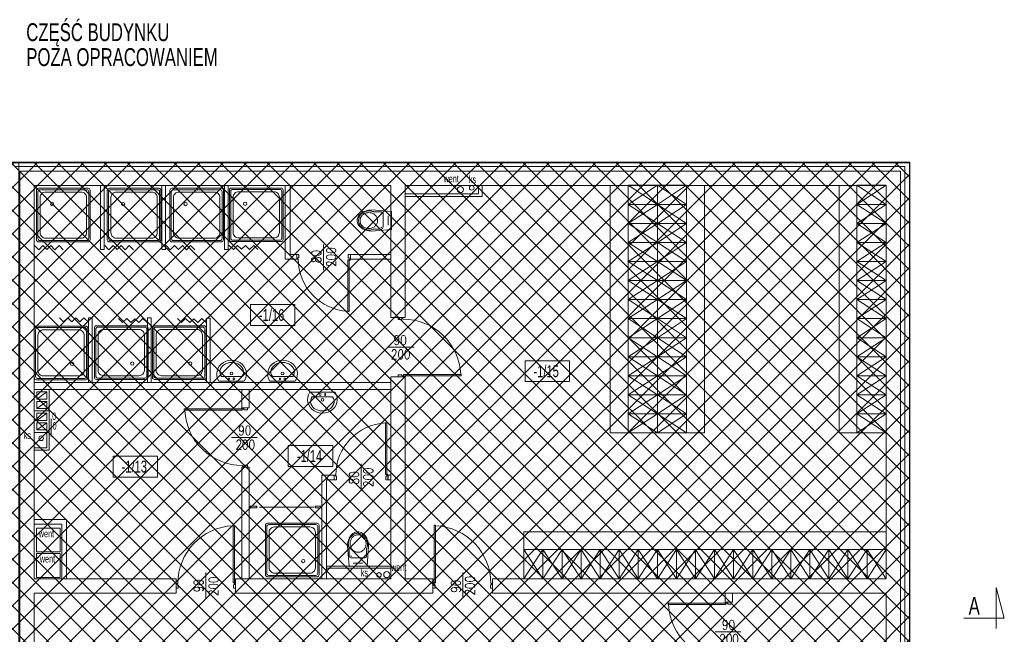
# Model space of a CAD drawing. Header units: millimetres. Extents: x 6354466 to 6508314, y -1889048 to -1342748.
# Tile 13 of 134: x 6413430 to 6429959, y -1854656 to -1844330. Entities that reach past the tile are written whole.
import ezdxf
from ezdxf.enums import TextEntityAlignment as Align

# ---------------------------------------------------------------- set-up
doc = ezdxf.new("R2010")
doc.units = ezdxf.units.MM
for name, color, linetype, lineweight in [('kominy', 162, 'Continuous', 13), ('L-1', 10, 'Continuous', 30), ('L-2', 167, 'Continuous', 13), ('L-3', 10, 'Continuous', 18), ('L-4', 92, 'Continuous', 20), ('L-5', 152, 'Continuous', 9), ('L-6', 6, 'Continuous', 5), ('L-DIM', 252, 'Continuous', 5), ('L-DRZWI', 146, 'Continuous', 13), ('L-HATCH', 252, 'Continuous', 5), ('L-hatch ociepl', 252, 'Continuous', 5), ('L-OPIS', 142, 'Continuous', 9), ('WYPOSAŻENIE', 251, 'Continuous', 9)]:
    doc.layers.add(name, color=color, linetype=linetype, lineweight=lineweight)
doc.styles.add('125', font='cdmsimpl.shx', dxfattribs={"width": 0.7, "height": 125})
doc.styles.add('160', font='simplex.shx', dxfattribs={"width": 0.8, "height": 160})
doc.styles.add('200', font='cdmsimpl.shx', dxfattribs={"width": 0.7, "height": 200})
doc.styles.add('250', font='cdmsimpl.shx', dxfattribs={"width": 0.7, "height": 250})
doc.styles.add('CDM', font='cdmsimpl.shx', dxfattribs={"width": 0.8, "bigfont": 'cdmbigpl.shx'})
doc.linetypes.add('BATTING', pattern='A,0.00254,-2.54,[134,ltypeshp.shx,S=2.54,R=0,X=-2.54,Y=0],-5.08,[134,ltypeshp.shx,S=2.54,R=180,X=2.54,Y=0],-2.54', length=10.16254)
doc.linetypes.add('ZIGZAG', pattern='A,0.00254,-5.08,[131,ltypeshp.shx,S=5.08,R=0,X=-5.08,Y=0],-10.16,[131,ltypeshp.shx,S=5.08,R=180,X=5.08,Y=0],-5.08', length=20.32254)

# ---------------------------------------------------------------- blocks, each defined once
blk = doc.blocks.new('ubi012_r')
for p, q in [((-2.3, 33.2), (0, 0)), ((33.1, 33.2), (30.3, 0)), ((0.9, 16.8), (0.9, 29.4)), ((30.2, 29.2), (30.2, 16.8)), ((30.3, 0), (0, 0)), ((27.1, 13.8), (3.9, 13.8)), ((15.4, 5.1), (7.5, 5.1)), ((15.4, 5.1), (23.3, 5.1))]:
    blk.add_line(p, q)
for centre in [(3.9, 16.8), (27.1, 16.8)]:
    blk.add_circle(centre, 0.506)
for centre, radius, start, end in [((20.8, 37.1), 22.3, 133.1777, 154.6258), ((16.6, 38.4), 17, 126.5259, 148.9267), ((16.1, 38.7), 14.2, 126.5259, 148.9267), ((16.2, 42), 15.5, 105.9445, 133.2542), ((15.6, 39.7), 15.4, 102.4946, 126.4967), ((15.3, 39.9), 12.8, 102.4946, 126.4967), ((15.4, 44.4), 13, 74.6148, 105.3852), ((15.5, 40.4), 14.7, 77.6333, 102.3667), ((15.2, 40.4), 12.2, 77.6333, 102.3667), ((15, 39.9), 12.8, 53.5033, 77.5054), ((15.3, 39.7), 15.4, 53.5033, 77.5054), ((14.6, 42), 15.5, 46.7458, 74.0555), ((14.2, 38.7), 14.2, 31.0733, 53.4741), ((14.3, 38.4), 17, 31.0733, 53.4741), ((10, 37.1), 22.3, 25.3742, 46.8223), ((30.8, 33.2), 33.1, 171.7845, 180.1077), ((27.5, 33.8), 29.8, 154.3733, 172.0149), ((18.8, 37.3), 19.5, 169.767, 190.233), ((18.1, 37.5), 18.8, 148.867, 169.8645), ((15.6, 36.6), 16.2, 189.6364, 202.7205), ((18, 37.8), 16.2, 169.767, 190.233), ((17.4, 38), 15.6, 148.867, 169.8645), ((17.4, 37.7), 15.6, 190.1355, 211.133), ((13, 38), 15.6, 10.1355, 31.133), ((13, 37.7), 15.6, 328.867, 349.8645), ((12.4, 37.8), 16.2, 0, 10.233), ((12.4, 37.8), 16.2, 349.767, 0), ((12.8, 37.5), 18.8, 10.1355, 31.133), ((3.2, 33.8), 29.8, 7.9851, 25.6267), ((-13.9, 43.3), 46.1, 343.1585, 348.2524), ((12.1, 37.3), 19.5, 0, 10.233), ((12.1, 37.3), 19.5, 349.767, 0), ((-0.1, 33.2), 33.1, 0, 8.2155), ((-1.7, 29.4), 2.53, 0, 22.7205), ((3.9, 16.8), 3.03, 180, 270), ((16.1, 37), 14.2, 211.0733, 233.4741), ((15.3, 35.8), 12.8, 233.5033, 257.5054), ((15.2, 35.3), 12.2, 257.6333, 282.3667), ((15, 35.8), 12.8, 282.4946, 306.4967), ((14.2, 37), 14.2, 306.5259, 328.9267), ((27.1, 16.8), 3.03, 270, 0), ((32.7, 29.2), 2.53, 163.1585, 180)]:
    blk.add_arc(centre, radius, start, end)
blk = doc.blocks.new('umywal04')
at = {"flags": 128}
for points in [[(0, 0), (-2.4, -4.4), (-3.7, -9.1), (-4.1, -13.9), (-3.5, -18.7), (-1.8, -23.4), (0.7, -27.6), (4.2, -31.3), (8.3, -34.4), (13, -36.6), (18.1, -38), (23.4, -38.5), (28.7, -38), (33.8, -36.6), (38.5, -34.4), (42.6, -31.3), (46.1, -27.6), (48.6, -23.4), (50.3, -18.7), (50.9, -13.9), (50.5, -9.1), (49.2, -4.4), (46.8, 0)], [(4.3, -8.4), (2.7, -11.4), (1.8, -14.6), (1.7, -17.9), (2.3, -21.2), (3.7, -24.3), (5.8, -27.2), (8.5, -29.6), (11.7, -31.6), (15.3, -33.1), (19.3, -34.1), (23.3, -34.4), (27.4, -34.1), (31.3, -33.1), (34.9, -31.6), (38.1, -29.6), (40.8, -27.2), (42.9, -24.3), (44.3, -21.2), (44.9, -17.9), (44.8, -14.6), (43.9, -11.4), (42.3, -8.4)]]:
    blk.add_lwpolyline(points, dxfattribs=at)
for points in [[(0, 0), (46.8, 0)], [(4.3, -8.4), (42.3, -8.4)]]:
    blk.add_lwpolyline(points)
for centre, radius in [((19.3, -4), 1.56), ((23.5, -13.9), 2.54), ((28.3, -4), 1.56)]:
    blk.add_circle(centre, radius)
blk = doc.blocks.new('PMUI_DRZWI16')
for p, q in [((40, 1020), (20, 1020)), ((20, 1020), (20, 50)), ((40, 50), (40, 1020)), ((500, -203), (500, 228)), ((0, 40), (20, 40)), ((20, 50), (20, 60)), ((20, 50), (40, 50)), ((20, 40), (20, 20)), ((20, 20), (35, 20)), ((35, 20), (35, -40)), ((980, 20), (965, 20)), ((965, 20), (965, -40)), ((1000, 40), (980, 40)), ((980, 40), (980, 20)), ((1000, -40), (1000, 40)), ((35, -40), (0, -40)), ((965, -40), (1000, -40))]:
    blk.add_line(p, q)
for points in [[(20, 50), (20, 1020)], [(0, -40), (0, 40)]]:
    blk.add_lwpolyline(points)
blk.add_circle((10, 50), 10)
blk.add_arc((-2, 39), 974, 0.0458, 87.2742)
at = {"style": '125', "width": 0.7}
blk.add_attdef('SZER', text='', height=160, rotation=90, dxfattribs=at).set_placement((546, -22), align=Align.BOTTOM_CENTER)
blk.add_attdef('WYS', text='', height=160, rotation=90, dxfattribs=at).set_placement((527, 4), align=Align.TOP_CENTER)
at = {"style": 'CDM', "width": 0.8, "flags": 1}
blk.add_attdef('POZIOM', (891, -225), '', height=125, dxfattribs=at)
blk = doc.blocks.new('*U114')
for p, q in [((40, 1020), (20, 1020)), ((20, 1020), (20, 50)), ((40, 50), (40, 1020)), ((500, -203), (500, 228)), ((0, 40), (20, 40)), ((20, 50), (20, 60)), ((20, 50), (40, 50)), ((20, 40), (20, 20)), ((20, 20), (35, 20)), ((35, 20), (35, -40)), ((980, 20), (965, 20)), ((965, 20), (965, -40)), ((1000, 40), (980, 40)), ((980, 40), (980, 20)), ((1000, -40), (1000, 40)), ((35, -40), (0, -40)), ((965, -40), (1000, -40))]:
    blk.add_line(p, q)
for points in [[(20, 50), (20, 1020)], [(0, -40), (0, 40)]]:
    blk.add_lwpolyline(points)
blk.add_circle((10, 50), 10)
blk.add_arc((-2, 39), 974, 0.0458, 87.2742)
at = {"style": '160', "width": 0.8}
blk.add_attdef('SZER', text='', height=160, rotation=90, dxfattribs=at).set_placement((511, -6), align=Align.BOTTOM_CENTER)
blk.add_attdef('WYS', text='', height=160, rotation=90, dxfattribs=at).set_placement((541, 3), align=Align.TOP_CENTER)
at = {"style": 'CDM', "width": 0.8, "flags": 1}
blk.add_attdef('POZIOM', (891, -225), '', height=125, dxfattribs=at)
blk = doc.blocks.new('opis pom')
at = {"color": 0}
blk.add_lwpolyline([(252897, -40977), (253644, -40977), (253644, -41327), (252897, -41327)], close=True, dxfattribs=at)
at = {"layer": 'L-4', "lineweight": 30, "style": '250', "width": 0.7}
blk.add_attdef('2', text='', height=250, dxfattribs=at).set_placement((253252, -41152), align=Align.MIDDLE_CENTER)
blk = doc.blocks.new('*U116')
for p, q in [((500, 203), (500, -228)), ((35, 40), (0, 40)), ((35, -20), (35, 40)), ((965, -20), (965, 40)), ((965, 40), (1000, 40)), ((1000, 40), (1000, -40)), ((0, -40), (20, -40)), ((20, -40), (20, -20)), ((20, -20), (35, -20)), ((20, -50), (20, -60)), ((20, -50), (40, -50)), ((20, -1020), (20, -50)), ((40, -50), (40, -1020)), ((980, -20), (965, -20)), ((980, -40), (980, -20)), ((1000, -40), (980, -40)), ((40, -1020), (20, -1020))]:
    blk.add_line(p, q)
for points in [[(0, 40), (0, -40)], [(20, -50), (20, -1020)]]:
    blk.add_lwpolyline(points)
blk.add_circle((10, -50), 10)
blk.add_arc((-2, -39), 974, 272.7258, 359.9542)
at = {"style": '160', "width": 0.8}
blk.add_attdef('SZER', text='', height=160, rotation=90, dxfattribs=at).set_placement((511, -6), align=Align.BOTTOM_CENTER)
blk.add_attdef('WYS', text='', height=160, rotation=90, dxfattribs=at).set_placement((541, 3), align=Align.TOP_CENTER)
at = {"style": 'CDM', "width": 0.8, "flags": 1}
blk.add_attdef('POZIOM', (891, 100), '', height=125, dxfattribs=at)
blk = doc.blocks.new('*U110')
for p, q in [((450, 203), (450, -228)), ((35, 40), (0, 40)), ((35, -20), (35, 40)), ((865, -20), (865, 40)), ((865, 40), (900, 40)), ((900, 40), (900, -40)), ((0, -40), (20, -40)), ((20, -40), (20, -20)), ((20, -20), (35, -20)), ((20, -50), (20, -60)), ((20, -50), (40, -50)), ((20, -920), (20, -50)), ((40, -50), (40, -920)), ((880, -20), (865, -20)), ((880, -40), (880, -20)), ((900, -40), (880, -40)), ((40, -920), (20, -920))]:
    blk.add_line(p, q)
for points in [[(0, 40), (0, -40)], [(20, -50), (20, -920)]]:
    blk.add_lwpolyline(points)
blk.add_circle((10, -50), 10)
blk.add_arc((-2, -39), 877, 272.7258, 359.9542)
at = {"style": '160', "width": 0.8}
blk.add_attdef('SZER', text='', height=160, rotation=90, dxfattribs=at).set_placement((461, -6), align=Align.BOTTOM_CENTER)
blk.add_attdef('WYS', text='', height=160, rotation=90, dxfattribs=at).set_placement((491, 3), align=Align.TOP_CENTER)
at = {"style": 'CDM', "width": 0.8, "flags": 1}
blk.add_attdef('POZIOM', (891, 100), '', height=125, dxfattribs=at)
blk = doc.blocks.new('*U117')
for p, q in [((500, 203), (500, -228)), ((35, 40), (0, 40)), ((35, -20), (35, 40)), ((965, -20), (965, 40)), ((965, 40), (1000, 40)), ((1000, 40), (1000, -40)), ((0, -40), (20, -40)), ((20, -40), (20, -20)), ((20, -20), (35, -20)), ((20, -50), (20, -60)), ((20, -50), (40, -50)), ((20, -1020), (20, -50)), ((40, -50), (40, -1020)), ((980, -20), (965, -20)), ((980, -40), (980, -20)), ((1000, -40), (980, -40)), ((40, -1020), (20, -1020))]:
    blk.add_line(p, q)
for points in [[(0, 40), (0, -40)], [(20, -50), (20, -1020)]]:
    blk.add_lwpolyline(points)
blk.add_circle((10, -50), 10)
blk.add_arc((-2, -39), 974, 272.7258, 359.9542)
at = {"style": '160', "width": 0.8}
blk.add_attdef('SZER', text='', height=160, rotation=90, dxfattribs=at).set_placement((511, -6), align=Align.BOTTOM_CENTER)
blk.add_attdef('WYS', text='', height=160, rotation=90, dxfattribs=at).set_placement((541, 3), align=Align.TOP_CENTER)
at = {"style": 'CDM', "width": 0.8, "flags": 1}
blk.add_attdef('POZIOM', (891, 100), '', height=125, dxfattribs=at)
blk = doc.blocks.new('natrysk5')
at = {"layer": 'WYPOSAŻENIE', "linetype": 'Continuous'}
for points in [[(0.359, 0.749), (0.359, 0.009, 0.414214), (0.389, -0.021), (1.129, -0.021, 0.414214), (1.159, 0.009), (1.159, 0.749, 0.414214), (1.129, 0.779), (0.389, 0.779, 0.414214)], [(0.379, 0.729), (0.379, 0.029, 0.414214), (0.409, -0.001), (1.109, -0.001, 0.414214), (1.139, 0.029), (1.139, 0.729, 0.414214), (1.109, 0.759), (0.409, 0.759, 0.414214)], [(0.414, 0.644), (0.414, 0.114, 0.414214), (0.494, 0.034), (1.024, 0.034, 0.414214), (1.104, 0.114), (1.104, 0.644, 0.414214), (1.024, 0.724), (0.494, 0.724, 0.414214)]]:
    blk.add_lwpolyline(points, format="xyb", close=True, dxfattribs=at)
blk.add_circle((0.594, 0.214), 0.025, dxfattribs=at)
blk = doc.blocks.new('bhp')
at = {"layer": 'WYPOSAŻENIE'}
for p, q in [((13957.7, -7324.9), (13925.7, -7275.9)), ((13957.7, -7275.9), (13925.7, -7324.9))]:
    blk.add_line(p, q, dxfattribs=at)
blk.add_lwpolyline([(13925.7, -7324.9), (13957.7, -7324.9), (13957.7, -7275.9), (13925.7, -7275.9)], close=True, dxfattribs=at)
blk = doc.blocks.new('*U357')
for p, q in [((-40, 50), (-40, 1020)), ((-40, 1020), (-20, 1020)), ((-20, 1020), (-20, 50)), ((-500, -203), (-500, 228)), ((-1000, -40), (-1000, 40)), ((-1000, 40), (-980, 40)), ((-980, 40), (-980, 20)), ((-980, 20), (-965, 20)), ((-965, 20), (-965, -40)), ((-20, 50), (-40, 50)), ((-20, 20), (-35, 20)), ((-35, 20), (-35, -40)), ((-20, 50), (-20, 60)), ((0, 40), (-20, 40)), ((-20, 40), (-20, 20)), ((-965, -40), (-1000, -40)), ((-35, -40), (0, -40))]:
    blk.add_line(p, q)
for points in [[(-20, 50), (-20, 1020)], [(0, -40), (0, 40)]]:
    blk.add_lwpolyline(points)
blk.add_circle((-10, 50), 10)
blk.add_arc((2, 39), 974, 92.7258, 179.9542)
at = {"style": '160', "width": 0.8}
blk.add_attdef('SZER', text='', height=160, rotation=90, dxfattribs=at).set_placement((-489, -6), align=Align.BOTTOM_CENTER)
blk.add_attdef('WYS', text='', height=160, rotation=90, dxfattribs=at).set_placement((-459, 3), align=Align.TOP_CENTER)
at = {"style": 'CDM', "width": 0.8, "flags": 1}
blk.add_attdef('POZIOM', (-915, -225), '', height=125, dxfattribs=at)
blk = doc.blocks.new('*U358')
for p, q in [((-40, 50), (-40, 920)), ((-40, 920), (-20, 920)), ((-20, 920), (-20, 50)), ((-450, -203), (-450, 228)), ((-900, -40), (-900, 40)), ((-900, 40), (-880, 40)), ((-880, 40), (-880, 20)), ((-880, 20), (-865, 20)), ((-865, 20), (-865, -40)), ((-20, 50), (-40, 50)), ((-20, 20), (-35, 20)), ((-35, 20), (-35, -40)), ((-20, 50), (-20, 60)), ((0, 40), (-20, 40)), ((-20, 40), (-20, 20)), ((-865, -40), (-900, -40)), ((-35, -40), (0, -40))]:
    blk.add_line(p, q)
for points in [[(-20, 50), (-20, 920)], [(0, -40), (0, 40)]]:
    blk.add_lwpolyline(points)
blk.add_circle((-10, 50), 10)
blk.add_arc((2, 39), 877, 92.7258, 179.9542)
at = {"style": '160', "width": 0.8}
blk.add_attdef('SZER', text='', height=160, rotation=90, dxfattribs=at).set_placement((-439, -6), align=Align.BOTTOM_CENTER)
blk.add_attdef('WYS', text='', height=160, rotation=90, dxfattribs=at).set_placement((-409, 3), align=Align.TOP_CENTER)
at = {"style": 'CDM', "width": 0.8, "flags": 1}
blk.add_attdef('POZIOM', (-915, -225), '', height=125, dxfattribs=at)

msp = doc.modelspace()

# ---------------------------------------------------------------- hatches: boundary and pattern name
at = {"layer": 'L-HATCH', "ltscale": 10, "transparency": 33554687}
h = msp.add_hatch(dxfattribs=at)
h.set_pattern_fill('ANSI37', color=252, scale=87)
h.set_pattern_definition([(45, (-48871.55, 0), (-195.320571, 195.320571), []), (135, (-48871.55, 0), (-195.320571, -195.320571), [])])
h.paths.add_polyline_path([(6428375.3, -1846734.3), (6413285.3, -1846734.3), (6413285.3, -1860843.4), (6428375.3, -1860843.4)])

# ---------------------------------------------------------------- linework, layer by layer
at = {"layer": 'kominy', "lineweight": 13}
for p, q in [((6413715.3, -1850703.5), (6413885.3, -1850583.5)), ((6413715.3, -1850863.5), (6413885.3, -1850743.5)), ((6413715.3, -1851063.5), (6413885.3, -1850943.5)), ((6413715.3, -1851223.5), (6413885.3, -1851103.5))]:
    msp.add_line(p, q, dxfattribs=at)
at = {"layer": 'kominy', "lineweight": 13, "ltscale": 8}
for points in [[(6413675.3, -1850543.5), (6413925.3, -1850543.5), (6413925.3, -1850903.5), (6413675.3, -1850903.5)], [(6413675.3, -1850903.5), (6413925.3, -1850903.5), (6413925.3, -1851263.5), (6413675.3, -1851263.5)]]:
    msp.add_lwpolyline(points, close=True, dxfattribs=at)
at = {"layer": 'kominy', "lineweight": 13}
for points in [[(6413715.3, -1850703.5), (6413885.3, -1850703.5), (6413885.3, -1850583.5), (6413715.3, -1850583.5)], [(6413715.3, -1850863.5), (6413885.3, -1850863.5), (6413885.3, -1850743.5), (6413715.3, -1850743.5)], [(6413715.3, -1851063.5), (6413885.3, -1851063.5), (6413885.3, -1850943.5), (6413715.3, -1850943.5)], [(6413715.3, -1851223.5), (6413885.3, -1851223.5), (6413885.3, -1851103.5), (6413715.3, -1851103.5)]]:
    msp.add_lwpolyline(points, close=True, dxfattribs=at)
at = {"layer": 'L-2', "lineweight": 13, "ltscale": 8}
for p, q in [((6428215.3, -1846873.4), (6413435.3, -1846873.4)), ((6413675.3, -1853727.5), (6413675.3, -1847113.4)), ((6422080.6, -1847113.4), (6424470.6, -1847113.4)), ((6422080.6, -1847113.4), (6424470.6, -1847113.4)), ((6422080.6, -1847113.4), (6424470.6, -1847113.4)), ((6413675.3, -1855623.4), (6413675.3, -1853963.4))]:
    msp.add_line(p, q, dxfattribs=at)
at = {"layer": 'L-2', "ltscale": 8}
msp.add_line((6413435.3, -1855723.4), (6413435.3, -1846873.4), dxfattribs=at)
at = {"layer": 'L-2', "lineweight": 13, "ltscale": 10}
for p, q in [((6419661, -1849331.8), (6419661, -1847113.4)), ((6419901, -1849331.8), (6419901, -1847113.4)), ((6419661, -1849331.8), (6419901, -1849331.8)), ((6419661, -1850493.4), (6419661, -1850331.8)), ((6419661, -1850331.8), (6419901, -1850331.8)), ((6419901, -1850493.4), (6419901, -1850331.8)), ((6419661, -1850493.4), (6419661, -1851576.7)), ((6419901, -1850493.4), (6419901, -1851576.7)), ((6419661, -1851576.7), (6419661, -1853723.4)), ((6419901, -1851576.7), (6419901, -1853723.4)), ((6413675.3, -1853723.4), (6416055.3, -1853723.4)), ((6416055.3, -1853723.4), (6416055.3, -1853963.4)), ((6417055.3, -1853723.4), (6419661, -1853723.4)), ((6417055.3, -1853723.4), (6417055.3, -1853963.4)), ((6420368.4, -1853723.4), (6419901, -1853723.4)), ((6420368.4, -1853723.4), (6420368.4, -1853963.4)), ((6422175.3, -1853723.4), (6421368.4, -1853723.4)), ((6421368.4, -1853723.4), (6427975.3, -1853723.4)), ((6422175.3, -1853723.4), (6421368.4, -1853723.4)), ((6421368.4, -1853963.4), (6421368.4, -1853723.4)), ((6413675.3, -1853963.4), (6416055.3, -1853963.4)), ((6417055.3, -1853963.4), (6420368.4, -1853963.4)), ((6421368.4, -1853963.4), (6425395.3, -1853963.4)), ((6425395.3, -1853963.4), (6427975.3, -1853963.4))]:
    msp.add_line(p, q, dxfattribs=at)
at = {"layer": 'L-2', "lineweight": 13, "ltscale": 8}
for points in [[(6428215.3, -1860693.4), (6428215.3, -1846873.4)], [(6419661, -1847113.4), (6413675.3, -1847113.4)], [(6427975.3, -1853723.4), (6427975.3, -1847113.4), (6419901, -1847113.4)], [(6424470.6, -1847113.4), (6422080.6, -1847113.4)], [(6427975.3, -1855623.4), (6427975.3, -1853963.4)]]:
    msp.add_lwpolyline(points, dxfattribs=at)
at = {"layer": 'L-4', "lineweight": 13, "ltscale": 7}
for p, q in [((6417889.1, -1848352.9), (6417889.1, -1847108.7)), ((6417969.1, -1848272.9), (6417969.1, -1847113.4)), ((6417889.1, -1848352.9), (6418081.4, -1848352.9)), ((6417969.1, -1848272.9), (6418081.4, -1848272.9)), ((6418081.4, -1848352.8), (6418081.4, -1848272.8)), ((6418981.4, -1848352.8), (6418981.4, -1848272.8)), ((6419661, -1848272.9), (6418981.4, -1848272.9)), ((6419661, -1848352.9), (6418981.4, -1848352.9)), ((6419661, -1850423.5), (6413675.3, -1850423.5)), ((6419661, -1850543.5), (6413752.4, -1850543.5)), ((6417161, -1850543.5), (6417161, -1850849.4)), ((6417281, -1850543.5), (6417281, -1850849.4)), ((6417281, -1850849.4), (6417161, -1850849.4)), ((6417281, -1851849.4), (6417161, -1851849.4)), ((6417161, -1851849.4), (6417161, -1853723.4)), ((6417281, -1851849.4), (6417281, -1853723.4)), ((6418499.9, -1851980.6), (6418499.9, -1853723.3)), ((6418579.9, -1851980.6), (6418499.9, -1851980.6)), ((6418579.9, -1851980.6), (6418711, -1851980.6)), ((6418711, -1851980.6), (6418711, -1852060.6)), ((6418579.9, -1852060.6), (6418711, -1852060.6)), ((6418579.9, -1852060.6), (6418579.9, -1853560))]:
    msp.add_line(p, q, dxfattribs=at)
at = {"layer": 'L-4', "lineweight": 13, "ltscale": 10}
for p, q in [((6425275.3, -1853963.4), (6425275.3, -1854113.4)), ((6425395.3, -1853963.4), (6425395.3, -1854113.4)), ((6425275.3, -1854113.4), (6425395.3, -1854113.4))]:
    msp.add_line(p, q, dxfattribs=at)
at = {"layer": 'L-4', "lineweight": 13, "ltscale": 7}
for points in [[(6414849.1, -1847113.4), (6414849.1, -1848193.4), (6414789.1, -1848193.4), (6414789.1, -1847113.4)], [(6415879.1, -1847113.4), (6415879.1, -1848193.4), (6415819.1, -1848193.4), (6415819.1, -1847113.4)], [(6416929.1, -1847113.4), (6416929.1, -1848193.4), (6416869.1, -1848193.4), (6416869.1, -1847113.4)], [(6414587.1, -1850416.8), (6414587.1, -1849336.8), (6414647.1, -1849336.8), (6414647.1, -1850416.8)], [(6415577.1, -1850421.4), (6415577.1, -1849341.4), (6415637.1, -1849341.4), (6415637.1, -1850421.4)], [(6416567.1, -1850422), (6416567.1, -1849342), (6416627.1, -1849342), (6416627.1, -1850422)]]:
    msp.add_lwpolyline(points, dxfattribs=at)
at = {"layer": 'L-5', "lineweight": 13, "ltscale": 5}
for p, q in [((6428365.3, -1846723.4), (6413285.3, -1846723.4)), ((6428365.3, -1860843.4), (6428365.3, -1846723.4))]:
    msp.add_line(p, q, dxfattribs=at)
at = {"layer": 'L-5', "lineweight": 13, "ltscale": 10}
for p, q in [((6421134.4, -1847254.5), (6421134.4, -1847113.4)), ((6421192, -1847298.6), (6421192, -1847113.4)), ((6421134.4, -1847254.5), (6419901, -1847254.5)), ((6421192, -1847298.6), (6419901, -1847298.6)), ((6413885.3, -1851263.5), (6413885.3, -1851522.4)), ((6413925.3, -1851263.5), (6413925.3, -1851563.5)), ((6413885.3, -1851522.4), (6413675.3, -1851522.4)), ((6413675.3, -1851563.5), (6413925.3, -1851563.5)), ((6419661, -1853509.5), (6418579.9, -1853509.5)), ((6419661, -1853544.2), (6418579.9, -1853544.2))]:
    msp.add_line(p, q, dxfattribs=at)
at = {"layer": 'L-5', "lineweight": 13, "ltscale": 7}
for p, q in [((6419661, -1851980.6), (6419615, -1851980.6)), ((6419615, -1851980.6), (6419615, -1852060.6)), ((6419661, -1852060.6), (6419615, -1852060.6)), ((6418579.9, -1853560), (6418579.9, -1853723.4))]:
    msp.add_line(p, q, dxfattribs=at)
at = {"layer": 'L-5', "lineweight": 13}
for p, q in [((6429959, -1854387.2), (6429820.5, -1853867.5)), ((6429820.5, -1853867.5), (6429820.5, -1854559.4)), ((6429277.5, -1854387.2), (6429959, -1854387.2))]:
    msp.add_line(p, q, dxfattribs=at)
at = {"layer": 'L-5', "ltscale": 10}
msp.add_lwpolyline([(6413285.3, -1846734.3), (6428375.3, -1846734.3), (6428375.3, -1860843.4), (6413285.3, -1860843.4)], close=True, dxfattribs=at)
at = {"layer": 'L-5', "lineweight": 13}
for points in [[(6417301.4, -1852532.4), (6417412.2, -1852532.4), (6417412.2, -1852504), (6417301.4, -1852504)], [(6418389.1, -1852532.4), (6418499.9, -1852532.4), (6418499.9, -1852504), (6418389.1, -1852504)]]:
    msp.add_lwpolyline(points, close=True, dxfattribs=at)
at = {"layer": 'L-5', "lineweight": 13, "ltscale": 10}
for points in [[(6414218.9, -1853723.4), (6414218.9, -1852725.2), (6413675.3, -1852725.2)], [(6413675.3, -1852805.2), (6414138.9, -1852805.2), (6414138.9, -1853723.4)]]:
    msp.add_lwpolyline(points, dxfattribs=at)
for points in [[(6413711.5, -1853271.1), (6414111.5, -1853271.1), (6414111.5, -1852871.1), (6413711.5, -1852871.1)], [(6413711.5, -1853699.2), (6414111.5, -1853699.2), (6414111.5, -1853299.2), (6413711.5, -1853299.2)]]:
    msp.add_lwpolyline(points, close=True, dxfattribs=at)
for centre in [(6421018.7, -1847155.5), (6413791.2, -1851362), (6419460.6, -1853659.4)]:
    msp.add_circle(centre, 38.9, dxfattribs=at)
at = {"layer": 'L-6', "linetype": 'ZIGZAG', "lineweight": 13, "ltscale": 5}
msp.add_line((6418369.2, -1852517.3), (6417454.9, -1852517.3), dxfattribs=at)
at = {"layer": 'L-6', "lineweight": 13}
for points in [[(6414161, -1848196.9), (6414090.5, -1848126.4), (6414021.9, -1848195), (6413953.3, -1848126.4), (6413886.7, -1848193), (6413820.1, -1848126.4), (6413749.5, -1848196.9), (6413679, -1848126.4), (6413675.3, -1848130)], [(6415339, -1848196.9), (6415268.4, -1848126.4), (6415199.9, -1848195), (6415131.3, -1848126.4), (6415064.7, -1848193), (6414998, -1848126.4), (6414927.5, -1848196.9), (6414856.9, -1848126.4), (6414853.3, -1848130)], [(6416369, -1848196.9), (6416298.4, -1848126.4), (6416229.9, -1848195), (6416161.3, -1848126.4), (6416094.7, -1848193), (6416028, -1848126.4), (6415957.5, -1848196.9), (6415886.9, -1848126.4), (6415883.3, -1848130)], [(6417429, -1848192.3), (6417358.4, -1848121.7), (6417289.9, -1848190.3), (6417221.3, -1848121.7), (6417154.7, -1848188.3), (6417088, -1848121.7), (6417017.5, -1848192.3), (6416946.9, -1848121.7), (6416943.3, -1848125.3)], [(6414097.2, -1849337.9), (6414167.8, -1849408.5), (6414236.4, -1849339.9), (6414304.9, -1849408.5), (6414371.6, -1849341.9), (6414438.2, -1849408.5), (6414508.7, -1849337.9), (6414579.3, -1849408.5), (6414582.9, -1849404.9)], [(6415087.2, -1849349.2), (6415157.8, -1849419.8), (6415226.4, -1849351.2), (6415294.9, -1849419.8), (6415361.6, -1849353.2), (6415428.2, -1849419.8), (6415498.7, -1849349.2), (6415569.3, -1849419.8), (6415572.9, -1849416.2)], [(6416077.2, -1849349.8), (6416147.8, -1849420.3), (6416216.4, -1849351.8), (6416284.9, -1849420.3), (6416351.6, -1849353.7), (6416418.2, -1849420.3), (6416488.7, -1849349.8), (6416559.3, -1849420.3), (6416562.9, -1849416.7)]]:
    msp.add_lwpolyline(points, dxfattribs=at)
at = {"layer": 'L-6', "lineweight": 13, "ltscale": 10}
for centre in [(6420829.2, -1847183.7), (6419592.9, -1853651.8)]:
    msp.add_circle(centre, 51.4, dxfattribs=at)
at = {"layer": 'L-DIM', "lineweight": 13, "ltscale": 10}
msp.add_line((6413958.6, -1851333.5), (6413958.6, -1851033.5), dxfattribs=at)
at = {"layer": 'L-HATCH', "lineweight": 13, "ltscale": 10}
msp.add_lwpolyline([(6413415.3, -1846723.4), (6428375.3, -1846723.4), (6428375.3, -1860843.4), (6413415.3, -1860843.4)], close=True, dxfattribs=at)
at = {"layer": 'L-hatch ociepl', "linetype": 'BATTING', "lineweight": 13, "ltscale": 7}
for p, q in [((6428290.3, -1846798.4), (6413360.3, -1846798.4)), ((6428290.3, -1860767.4), (6428290.3, -1846798.4))]:
    msp.add_line(p, q, dxfattribs=at)
at = {"layer": 'WYPOSAŻENIE', "lineweight": 13}
for p, q in [((6423345.3, -1851273.4), (6423345.3, -1847113.4)), ((6424925.3, -1851273.4), (6424925.3, -1847113.4)), ((6427185.3, -1851273.4), (6427185.3, -1847113.4)), ((6423645.3, -1851273.4), (6423345.3, -1851273.4)), ((6424625.3, -1851273.4), (6424925.3, -1851273.4)), ((6427485.3, -1851273.4), (6427185.3, -1851273.4)), ((6421895.3, -1853233.4), (6421895.3, -1852933.4)), ((6421895.3, -1852933.4), (6427975.3, -1852933.4))]:
    msp.add_line(p, q, dxfattribs=at)

# ---------------------------------------------------------------- block references
at = {"layer": 'L-5', "lineweight": 13}
ref = msp.add_blockref('opis pom', (6164407.3, -1808139.3), dxfattribs=at)
ref.add_attrib('2', '-1/16', dxfattribs={"layer": 'L-3', "height": 200, "style": '200', "width": 0.7}).set_placement((6417659.5, -1849291.2), align=Align.MIDDLE_CENTER)
ref = msp.add_blockref('opis pom', (6169016.1, -1809084.2), dxfattribs=at)
ref.add_attrib('2', '-1/15', dxfattribs={"layer": 'L-3', "height": 200, "style": '200', "width": 0.7}).set_placement((6422268.3, -1850236.1), align=Align.MIDDLE_CENTER)
ref = msp.add_blockref('opis pom', (6165042.2, -1810508.8), dxfattribs=at)
ref.add_attrib('2', '-1/14', dxfattribs={"layer": 'L-3', "height": 200, "style": '200', "width": 0.7}).set_placement((6418294.4, -1851660.7), align=Align.MIDDLE_CENTER)
ref = msp.add_blockref('opis pom', (6162101.9, -1810686.3), dxfattribs=at)
ref.add_attrib('2', '-1/13', dxfattribs={"layer": 'L-3', "height": 200, "style": '200', "width": 0.7}).set_placement((6415354.2, -1851838.2), align=Align.MIDDLE_CENTER)
at = {"layer": 'L-6', "linetype": 'ZIGZAG', "lineweight": 13, "ltscale": 10}
for name, p, xscale, yscale, zscale, rotation in [('ubi012_r', (6419669.2, -1847857.7), 10, 10, 10, 90.00000000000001), ('umywal04', (6417201, -1850401.6), 9.102147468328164, 9.102147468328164, 9.102147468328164, 180), ('umywal04', (6418056.7, -1850401.6), 9.102147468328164, 9.102147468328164, 9.102147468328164, 180)]:
    msp.add_blockref(name, p, dxfattribs=dict(at, xscale=xscale, yscale=yscale, zscale=zscale, rotation=rotation))
for name, p, xscale, yscale, zscale in [('umywal04', (6418298.9, -1850590.6), 9.102147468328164, 9.102147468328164, 9.102147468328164), ('ubi012_r', (6419262.8, -1853509.5), -10, 10, 10)]:
    msp.add_blockref(name, p, dxfattribs=dict(at, xscale=xscale, yscale=yscale, zscale=zscale))
at = {"layer": 'L-DRZWI', "lineweight": 13, "ltscale": 8}
ref = msp.add_blockref('*U110', (6418981.4, -1848312.8), dxfattribs=dict(at, xscale=-1))
ref.add_attrib('WYS', '80', dxfattribs={"layer": '0', "height": 160, "rotation": 90, "style": '160', "width": 0.8}).set_placement((6418330.4, -1848309.6), align=Align.TOP_CENTER)
ref.add_attrib('SZER', '200', dxfattribs={"layer": '0', "height": 160, "rotation": 90, "style": '160', "width": 0.8}).set_placement((6418787.1, -1848319), align=Align.BOTTOM_CENTER)
at = {"layer": 'L-DRZWI', "lineweight": 13, "ltscale": 8, "rotation": 270}
for name, p in [('*U357', (6419823.2, -1850331.8)), ('*U116', (6417213.9, -1850849.4)), ('*U117', (6425335.3, -1854113.4))]:
    msp.add_blockref(name, p, dxfattribs=at).add_auto_attribs({'WYS': '200', 'SZER': '90'})
at = {"layer": 'L-DRZWI', "lineweight": 13, "ltscale": 8}
for name, p, values in [('*U358', (6419611, -1852020.6), {'WYS': '200', 'SZER': '80'}), ('*U114', (6420368.4, -1853843.4), {'WYS': '200', 'SZER': '90'})]:
    msp.add_blockref(name, p, dxfattribs=at).add_auto_attribs(values)
ref = msp.add_blockref('PMUI_DRZWI16', (6417055.3, -1853843.4), dxfattribs=dict(at, xscale=-1))
ref.add_attrib('WYS', '90', dxfattribs={"layer": '0', "height": 160, "rotation": 90, "style": '160', "width": 0.8}).set_placement((6416354.4, -1853840.1), align=Align.TOP_CENTER)
ref.add_attrib('SZER', '200', dxfattribs={"layer": '0', "height": 160, "rotation": 90, "style": '160', "width": 0.8}).set_placement((6416811.1, -1853849.5), align=Align.BOTTOM_CENTER)
at = {"layer": 'WYPOSAŻENIE', "lineweight": 13}
for name, p, xscale, yscale, zscale, rotation in [('natrysk5', (6413308.8, -1847187.1), -1125, 1125, 1125, 180), ('natrysk5', (6414497.1, -1847187.1), -1125, 1125, 1125, 180), ('natrysk5', (6415547.2, -1847187.1), -1125, 1125, 1125, 180), ('natrysk5', (6416547.2, -1847182.4), -1125, 1125, 1125, 180), ('bhp', (6496894.8, -1986690), -10, 10, 10, 269.9999999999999), ('bhp', (6351375.9, -1986690), 10, 10, 10, 90.00000000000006), ('bhp', (6500734.8, -1986690), -10, 10, 10, 269.9999999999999), ('bhp', (6496894.8, -1987010), -10, 10, 10, 269.9999999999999), ('bhp', (6351375.9, -1987010), 10, 10, 10, 90.00000000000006), ('bhp', (6500734.8, -1987010), -10, 10, 10, 269.9999999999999), ('bhp', (6496894.8, -1987330), -10, 10, 10, 269.9999999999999), ('bhp', (6351375.9, -1987330), 10, 10, 10, 90.00000000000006), ('bhp', (6500734.8, -1987330), -10, 10, 10, 269.9999999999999), ('bhp', (6496894.8, -1987650), -10, 10, 10, 269.9999999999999), ('bhp', (6351375.9, -1987650), 10, 10, 10, 90.00000000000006), ('bhp', (6500734.8, -1987650), -10, 10, 10, 269.9999999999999), ('bhp', (6496894.8, -1987970), -10, 10, 10, 269.9999999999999), ('bhp', (6351375.9, -1987970), 10, 10, 10, 90.00000000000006), ('bhp', (6500734.8, -1987970), -10, 10, 10, 269.9999999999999), ('bhp', (6496894.8, -1988290), -10, 10, 10, 269.9999999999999), ('bhp', (6351375.9, -1988290), 10, 10, 10, 90.00000000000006), ('bhp', (6500734.8, -1988290), -10, 10, 10, 269.9999999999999), ('bhp', (6496894.8, -1988610), -10, 10, 10, 269.9999999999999), ('bhp', (6351375.9, -1988610), 10, 10, 10, 90.00000000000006), ('bhp', (6500734.8, -1988610), -10, 10, 10, 269.9999999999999), ('bhp', (6496894.8, -1988930), -10, 10, 10, 269.9999999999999), ('bhp', (6351375.9, -1988930), 10, 10, 10, 90.00000000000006), ('bhp', (6500734.8, -1988930), -10, 10, 10, 269.9999999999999), ('natrysk5', (6414979.1, -1850354.5), -1125, 1125, 1125, 359.9999999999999), ('natrysk5', (6415988.5, -1850349.8), -1125, 1125, 1125, 359.9999999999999), ('natrysk5', (6416962.6, -1850349.8), -1125, 1125, 1125, 359.9999999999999), ('bhp', (6496894.8, -1989250), -10, 10, 10, 269.9999999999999), ('bhp', (6351375.9, -1989250), 10, 10, 10, 90.00000000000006), ('bhp', (6500734.8, -1989250), -10, 10, 10, 269.9999999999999), ('bhp', (6496894.8, -1989570), -10, 10, 10, 269.9999999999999), ('bhp', (6351375.9, -1989570), 10, 10, 10, 90.00000000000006), ('bhp', (6500734.8, -1989570), -10, 10, 10, 269.9999999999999), ('bhp', (6496894.8, -1989890), -10, 10, 10, 269.9999999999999), ('bhp', (6351375.9, -1989890), 10, 10, 10, 90.00000000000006), ('bhp', (6500734.8, -1989890), -10, 10, 10, 269.9999999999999), ('bhp', (6496894.8, -1990210), -10, 10, 10, 269.9999999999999), ('bhp', (6351375.9, -1990210), 10, 10, 10, 90.00000000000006), ('bhp', (6500734.8, -1990210), -10, 10, 10, 269.9999999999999), ('bhp', (6496894.8, -1990530), -10, 10, 10, 269.9999999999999), ('bhp', (6351375.9, -1990530), 10, 10, 10, 90.00000000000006), ('bhp', (6500734.8, -1990530), -10, 10, 10, 269.9999999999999), ('natrysk5', (6418859.5, -1853666.7), -1125, 1125, 1125, 359.9999999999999), ('bhp', (6561472, -1926482.9), 10, 10, 10, 180), ('bhp', (6561792, -1926482.9), 10, 10, 10, 180), ('bhp', (6562112, -1926482.9), 10, 10, 10, 180), ('bhp', (6562432, -1926482.9), 10, 10, 10, 180), ('bhp', (6562752, -1926482.9), 10, 10, 10, 180), ('bhp', (6563072, -1926482.9), 10, 10, 10, 180), ('bhp', (6563392, -1926482.9), 10, 10, 10, 180), ('bhp', (6563712, -1926482.9), 10, 10, 10, 180), ('bhp', (6564032, -1926482.9), 10, 10, 10, 180), ('bhp', (6564352, -1926482.9), 10, 10, 10, 180), ('bhp', (6564672, -1926482.9), 10, 10, 10, 180), ('bhp', (6564992, -1926482.9), 10, 10, 10, 180), ('bhp', (6565312, -1926482.9), 10, 10, 10, 180), ('bhp', (6565632, -1926482.9), 10, 10, 10, 180), ('bhp', (6565952, -1926482.9), 10, 10, 10, 180), ('bhp', (6566272, -1926482.9), 10, 10, 10, 180), ('bhp', (6566592, -1926482.9), 10, 10, 10, 180), ('bhp', (6566912, -1926482.9), 10, 10, 10, 180), ('bhp', (6567232, -1926482.9), 10, 10, 10, 180)]:
    msp.add_blockref(name, p, dxfattribs=dict(at, xscale=xscale, yscale=yscale, zscale=zscale, rotation=rotation))

# ---------------------------------------------------------------- texts
at = {"layer": 'L-1', "lineweight": 13, "style": '200', "width": 0.7}
for s, p in [('CZĘŚĆ BUDYNKU', (6413540.6, -1844690.2)), ('POZA OPRACOWANIEM', (6413540.6, -1845108.6))]:
    msp.add_text(s, height=300, dxfattribs=at).set_placement(p)
at = {"layer": 'L-2', "lineweight": 13, "style": '200', "width": 0.7}
msp.add_text('A', height=300, dxfattribs=at).set_placement((6429360.3, -1854326.7))
at = {"layer": 'L-5', "lineweight": 13, "char_height": 125, "width": 89.582, "attachment_point": 1, "rotation": 0.00215, "style": '125'}
for insert in [(6413975.6, -1850930.7), (6413981.8, -1851092)]:
    msp.add_mtext('0', dxfattribs=dict(at, insert=insert))
at = {"layer": 'L-OPIS', "lineweight": 13, "style": '125', "width": 0.7}
for s, p in [('went', (6420546.8, -1847062.9)), ('ks', (6420972.4, -1847076.6)), ('ks', (6413500.3, -1851374.9)), ('went', (6413751.9, -1853026.2)), ('went', (6413768.9, -1853450.2)), ('went', (6419664.8, -1853591.9)), ('ks', (6419155.6, -1853684.7))]:
    msp.add_text(s, height=125, dxfattribs=at).set_placement(p)

doc.saveas('drawing.dxf')
